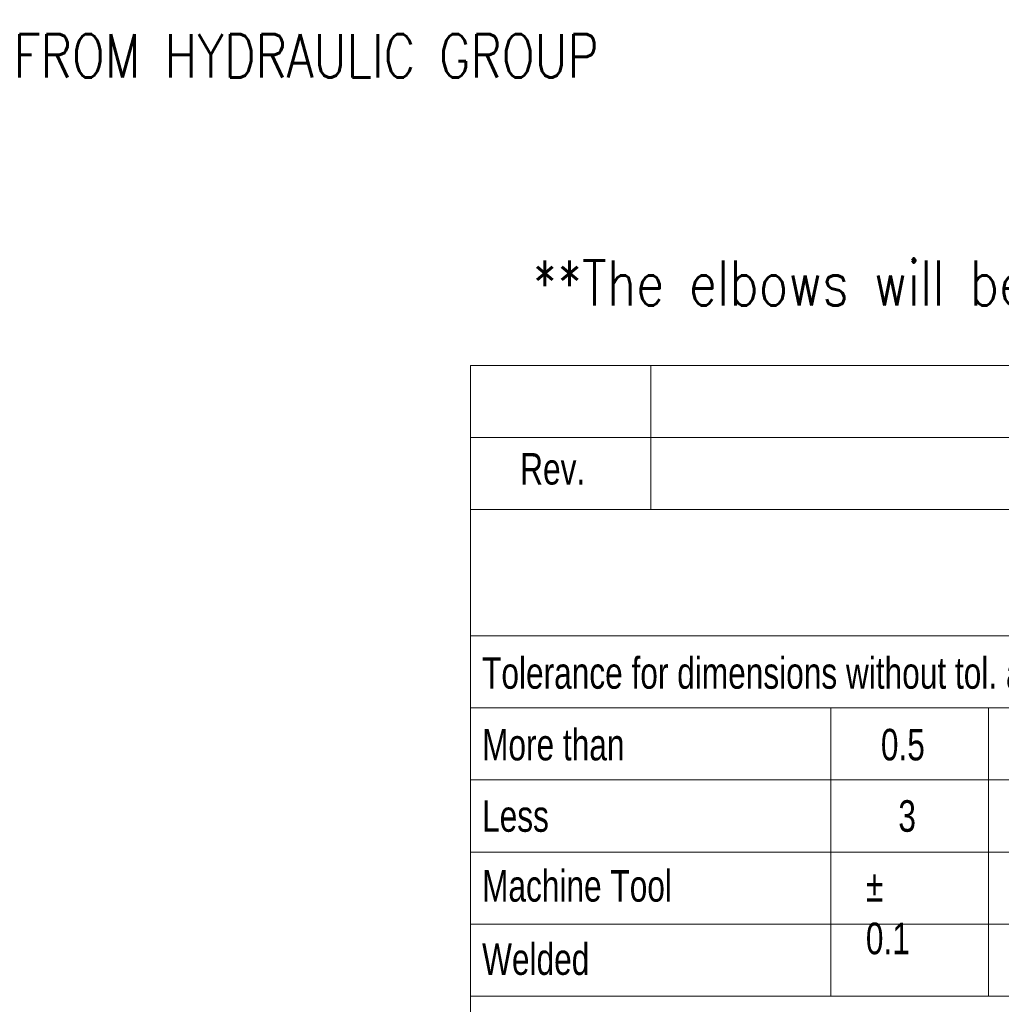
# Model space of a CAD drawing. Header units: millimetres. Extents: x 0 to 594, y 0 to 424.
# Tile 5 of 12: x 377 to 433, y 51 to 108. Entities that reach past the tile are written whole.
import ezdxf

# ---------------------------------------------------------------- set-up
doc = ezdxf.new("R2010")
doc.units = ezdxf.units.MM
doc.header["$LTSCALE"] = 0.25
doc.layers.add('Annotation', color=7, linetype='Continuous')
doc.layers.add('SLD-0', color=179, linetype='Continuous')
doc.styles.add('AdskIsoAnnotation', font='romans.shx', dxfattribs={"width": 0.8, "height": 1})
doc.styles.add('AdskIsoMetric', font='romans.shx', dxfattribs={"width": 0.8, "height": 2.5})
doc.styles.add('SLDTEXTSTYLE2', font='TXT', dxfattribs={"width": 0.638186})
doc.styles.add('SLDTEXTSTYLE3', font='TXT', dxfattribs={"width": 0.75})

msp = doc.modelspace()

# ---------------------------------------------------------------- linework, layer by layer
at = {"color": 7, "linetype": 'Continuous', "lineweight": 18}
for p, q in [((402.554, 87.962), (588.826, 87.962)), ((402.554, 87.962), (402.554, 83.822)), ((412.902, 87.962), (412.902, 79.683)), ((402.554, 83.822), (588.826, 83.822)), ((402.554, 83.822), (402.554, 79.683)), ((402.554, 79.683), (402.554, 72.439)), ((402.554, 79.683), (588.826, 79.683)), ((402.554, 72.439), (402.554, 68.3)), ((402.554, 72.439), (588.826, 72.439)), ((402.554, 68.3), (495.69, 68.3)), ((402.554, 68.3), (402.554, 64.16)), ((423.251, 68.3), (423.251, 51.742)), ((432.306, 51.742), (432.306, 68.3)), ((402.554, 64.16), (402.554, 60.021)), ((402.554, 64.16), (495.69, 64.16)), ((402.554, 60.021), (402.554, 55.882)), ((402.554, 60.021), (495.69, 60.021)), ((402.554, 55.882), (402.554, 51.742)), ((402.554, 55.882), (495.69, 55.882)), ((402.554, 51.742), (402.554, 5.174)), ((402.554, 51.742), (423.251, 51.742)), ((423.251, 51.742), (432.306, 51.742)), ((432.306, 51.742), (441.361, 51.742))]:
    msp.add_line(p, q, dxfattribs=at)

# ---------------------------------------------------------------- texts
at = {"insert": (406.104, 93.992), "char_height": 2.59725, "attachment_point": 1, "style": 'AdskIsoMetric'}
msp.add_mtext_dynamic_manual_height_columns('**The elbows will be manufactured from bent pipes using a manual bending machine', width=4135.89111, gutter_width=12.986, heights=[0], dxfattribs=at)
at = {"color": 7, "linetype": 'Continuous', "lineweight": 0, "style": 'SLDTEXTSTYLE3'}
for s, insert, char_height, attachment_point in [('Rev.', (407.272, 82.929), 1.811, 2), ('Tolerance for dimensions without tol. according to ISO 2768-mK', (403.216, 71.209), 1.81098, 1), ('More than', (403.216, 67.094), 1.811, 1), ('0.5', (426.119, 67.094), 1.811, 1), ('Less', (403.216, 62.996), 1.811, 1), ('3', (427.122, 62.996), 1.811, 1), ('Machine Tool', (403.216, 58.985), 1.81098, 1), ('%%p^J0.1', (425.256, 58.985), 1.811, 1), ('Welded', (403.216, 54.78), 1.811, 1)]:
    msp.add_mtext(s, dxfattribs=dict(at, insert=insert, char_height=char_height, attachment_point=attachment_point))
at = {"layer": 'Annotation', "insert": (376.317, 104.485), "char_height": 2.5, "attachment_point": 7, "style": 'AdskIsoAnnotation', "bg_fill": 3, "box_fill_scale": 1, "bg_fill_color": 256, "bg_fill_true_color": 13158600, "bg_fill_transparency": 0}
msp.add_mtext('FROM HYDRAULIC GROUP', dxfattribs=at)
at = {"layer": 'SLD-0', "color": 7, "insert": (493.275, 77.241), "char_height": 2.328397, "attachment_point": 2, "style": 'SLDTEXTSTYLE2'}
msp.add_mtext('This drawing is property of INSERTEC. Must not be copier or transferred to third parties in any way without written authorization.', dxfattribs=at)

doc.saveas('drawing.dxf')
